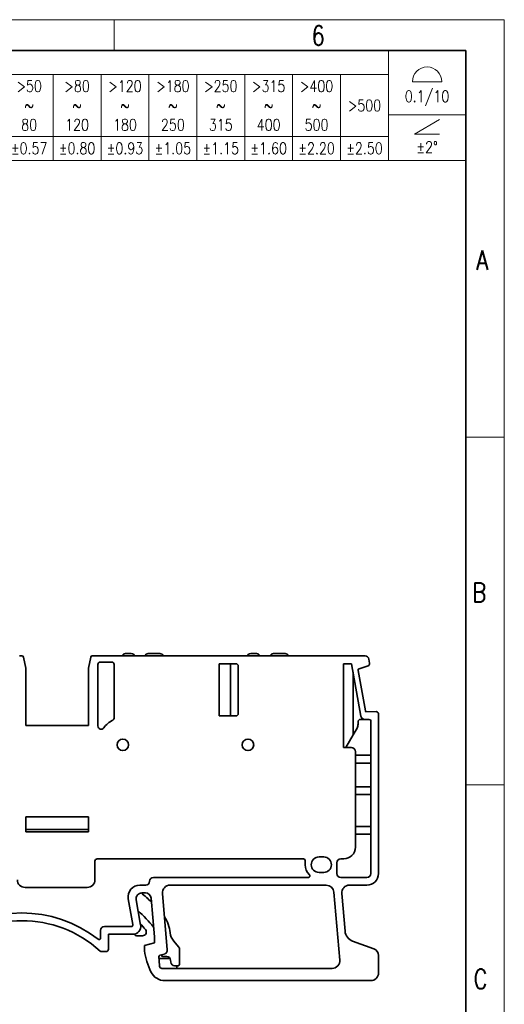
# Model space of a CAD drawing. Header units: millimetres. Extents: x 6 to 292, y 5 to 204.
# Tile 24 of 24: x 229 to 292, y 77 to 204. Entities that reach past the tile are written whole.
import ezdxf

# ---------------------------------------------------------------- set-up
doc = ezdxf.new("R2010")
doc.units = ezdxf.units.MM
for name, color, linetype in [('TEXT', 7, 'Continuous'), ('可见', 7, 'Continuous'), ('图框', 7, 'Continuous'), ('细实线', 7, 'Continuous'), ('轮廓线', 7, 'Continuous')]:
    doc.layers.add(name, color=color, linetype=linetype)
doc.layers.add('尺寸层', color=5, linetype='Continuous', lineweight=13)
doc.styles.add('SEACAD_romans_shx', font='romans.shx')

# ---------------------------------------------------------------- blocks, each defined once
blk = doc.blocks.new('Customer-Product-technical')
at = {"layer": '细实线', "color": 7, "linetype": 'Continuous', "lineweight": 13}
for p, q in [((-96.8, 0), (0, 0)), ((-96.8, 0), (-96.8, -14.2)), ((-10, 0), (-10, -14.2)), ((0, 0), (0, -14.2)), ((-96.8, -3.1), (-10, -3.1)), ((-90.6, -3.1), (-90.6, -14.2)), ((-84.4, -3.1), (-84.4, -14.2)), ((-78.2, -3.1), (-78.2, -14.2)), ((-72, -3.1), (-72, -14.2)), ((-65.8, -3.1), (-65.8, -14.2)), ((-59.6, -3.1), (-59.6, -14.2)), ((-53.4, -3.1), (-53.4, -14.2)), ((-47.2, -3.1), (-47.2, -14.2)), ((-41, -3.1), (-41, -14.2)), ((-34.8, -3.1), (-34.8, -14.2)), ((-28.6, -3.1), (-28.6, -14.2)), ((-22.4, -3.1), (-22.4, -14.2)), ((-16.2, -3.1), (-16.2, -14.2)), ((-6.9, -4.02), (-3.1, -4.02)), ((-10, -8.29), (0, -8.29)), ((-6.63, -10.79), (-3.37, -8.9)), ((-96.8, -11.1), (-10, -11.1)), ((-3.37, -10.79), (-6.63, -10.79)), ((-96.8, -14.2), (0, -14.2))]:
    blk.add_line(p, q, dxfattribs=at)
blk.add_arc((-5, -4.02), 1.9, 0, 180, dxfattribs=at)
at = {"layer": 'TEXT', "char_height": 1.5, "attachment_point": 5, "style": 'SEACAD_romans_shx'}
for s, insert, width in [('{\\fromans|b0||i0||c0|p34;\\C7;\\H1.5;\\W0.752; 未注公差/General tolerances(mm)}', (-81.07, -1.43), 31.4531), ('{\\fromans|b0||i0||c0|p34;\\C7;\\H1.5;\\W0.8;0\\P}{\\fromans|b0||i0||c0|p34;\\C7;\\H1.5;\\W0.8;~\\P}{\\fromans|b0||i0||c0|p34;\\C7;\\H1.5;\\W0.8;3}', (-93.7, -7.1), 6.08), ('{\\fromans|b0||i0||c0|p34;\\C7;\\H1.5;\\W0.8;>3\\P}{\\fromans|b0||i0||c0|p34;\\C7;\\H1.5;\\W0.8;~\\P}{\\fromans|b0||i0||c0|p34;\\C7;\\H1.5;\\W0.8;6}', (-87.5, -7.1), 6.08), ('{\\fromans|b0||i0||c0|p34;\\C7;\\H1.5;\\W0.8;>6\\P}{\\fromans|b0||i0||c0|p34;\\C7;\\H1.5;\\W0.8;~\\P}{\\fromans|b0||i0||c0|p34;\\C7;\\H1.5;\\W0.8;10}', (-81.3, -7.1), 6.08), ('{\\fromans|b0||i0||c0|p34;\\C7;\\H1.5;\\W0.8;>10\\P}{\\fromans|b0||i0||c0|p34;\\C7;\\H1.5;\\W0.8;~\\P}{\\fromans|b0||i0||c0|p34;\\C7;\\H1.5;\\W0.8;18}', (-75.1, -7.1), 6.08), ('{\\fromans|b0||i0||c0|p34;\\C7;\\H1.5;\\W0.8;>18\\P}{\\fromans|b0||i0||c0|p34;\\C7;\\H1.5;\\W0.8;~\\P}{\\fromans|b0||i0||c0|p34;\\C7;\\H1.5;\\W0.8;30}', (-68.9, -7.1), 6.08), ('{\\fromans|b0||i0||c0|p34;\\C7;\\H1.5;\\W0.8;>30\\P}{\\fromans|b0||i0||c0|p34;\\C7;\\H1.5;\\W0.8;~\\P}{\\fromans|b0||i0||c0|p34;\\C7;\\H1.5;\\W0.8;50}', (-62.7, -7.1), 6.08), ('{\\fromans|b0||i0||c0|p34;\\C7;\\H1.5;\\W0.8;>50\\P}{\\fromans|b0||i0||c0|p34;\\C7;\\H1.5;\\W0.8;~\\P}{\\fromans|b0||i0||c0|p34;\\C7;\\H1.5;\\W0.8;80}', (-56.5, -7.1), 6.08), ('{\\fromans|b0||i0||c0|p34;\\C7;\\H1.5;\\W0.8;>80\\P}{\\fromans|b0||i0||c0|p34;\\C7;\\H1.5;\\W0.8;~\\P}{\\fromans|b0||i0||c0|p34;\\C7;\\H1.5;\\W0.8;120}', (-50.3, -7.1), 6.08), ('{\\fromans|b0||i0||c0|p34;\\C7;\\H1.5;\\W0.8;>120\\P}{\\fromans|b0||i0||c0|p34;\\C7;\\H1.5;\\W0.8;~\\P}{\\fromans|b0||i0||c0|p34;\\C7;\\H1.5;\\W0.8;180}', (-44.1, -7.1), 6.08), ('{\\fromans|b0||i0||c0|p34;\\C7;\\H1.5;\\W0.8;>180\\P}{\\fromans|b0||i0||c0|p34;\\C7;\\H1.5;\\W0.8;~\\P}{\\fromans|b0||i0||c0|p34;\\C7;\\H1.5;\\W0.8;250}', (-37.9, -7.1), 6.08), ('{\\fromans|b0||i0||c0|p34;\\C7;\\H1.5;\\W0.8;>250\\P}{\\fromans|b0||i0||c0|p34;\\C7;\\H1.5;\\W0.8;~\\P}{\\fromans|b0||i0||c0|p34;\\C7;\\H1.5;\\W0.8;315}', (-31.7, -7.1), 6.08), ('{\\fromans|b0||i0||c0|p34;\\C7;\\H1.5;\\W0.8;>315\\P}{\\fromans|b0||i0||c0|p34;\\C7;\\H1.5;\\W0.8;~\\P}{\\fromans|b0||i0||c0|p34;\\C7;\\H1.5;\\W0.8;400}', (-25.5, -7.1), 6.08), ('{\\fromans|b0||i0||c0|p34;\\C7;\\H1.5;\\W0.8;>400\\P}{\\fromans|b0||i0||c0|p34;\\C7;\\H1.5;\\W0.8;~\\P}{\\fromans|b0||i0||c0|p34;\\C7;\\H1.5;\\W0.8;500}', (-19.3, -7.1), 6.08), ('{\\fromans|b0||i0||c0|p34;\\C7;\\H1.5;\\W0.8;>500}', (-13.1, -7.1), 6.08), ('{\\fromans|b0||i0||c0|p34;\\C7;\\H1.5;\\W0.8;0.1/10}', (-5, -6.16), 10), ('{\\fromans|b0||i0||c0|p34;\\C7;\\H1.5;\\W0.8;±0.12}', (-93.7, -12.65), 6.5796), ('{\\fromans|b0||i0||c0|p34;\\C7;\\H1.5;\\W0.8;±0.18}', (-87.5, -12.65), 6.5796), ('{\\fromans|b0||i0||c0|p34;\\C7;\\H1.5;\\W0.8;±0.22}', (-81.3, -12.65), 6.5796), ('{\\fromans|b0||i0||c0|p34;\\C7;\\H1.5;\\W0.8;±0.26}', (-75.1, -12.65), 6.5796), ('{\\fromans|b0||i0||c0|p34;\\C7;\\H1.5;\\W0.8;±0.31}', (-68.9, -12.65), 6.5796), ('{\\fromans|b0||i0||c0|p34;\\C7;\\H1.5;\\W0.8;±0.37}', (-62.7, -12.65), 6.5796), ('{\\fromans|b0||i0||c0|p34;\\C7;\\H1.5;\\W0.8;±0.57}', (-56.5, -12.65), 6.5796), ('{\\fromans|b0||i0||c0|p34;\\C7;\\H1.5;\\W0.8;±0.80}', (-50.3, -12.65), 6.5796), ('{\\fromans|b0||i0||c0|p34;\\C7;\\H1.5;\\W0.8;±0.93}', (-44.1, -12.65), 6.5796), ('{\\fromans|b0||i0||c0|p34;\\C7;\\H1.5;\\W0.8;±1.05}', (-37.9, -12.65), 6.5796), ('{\\fromans|b0||i0||c0|p34;\\C7;\\H1.5;\\W0.8;±1.15}', (-31.7, -12.65), 6.5796), ('{\\fromans|b0||i0||c0|p34;\\C7;\\H1.5;\\W0.8;±1.60}', (-25.5, -12.65), 6.5796), ('{\\fromans|b0||i0||c0|p34;\\C7;\\H1.5;\\W0.8;±2.20}', (-19.3, -12.65), 6.5796), ('{\\fromans|b0||i0||c0|p34;\\C7;\\H1.5;\\W0.8;±2.50}', (-13.1, -12.65), 6.5796), ('{\\fromans|b0||i0||c0|p34;\\C7;\\H1.5;\\W0.8;±2°}', (-5, -12.49), 10)]:
    blk.add_mtext(s, dxfattribs=dict(at, insert=insert, width=width))
blk = doc.blocks.new('SE5')
at = {"layer": '可见', "color": 7, "linetype": 'Continuous', "lineweight": 35}
for p, q in [((229.57, 121.69), (229.27, 121.69)), ((230.07, 120.09), (229.77, 121.53)), ((238.17, 120.09), (238.48, 121.53)), ((238.47, 121.53), (238.47, 121.51)), ((238.48, 121.52), (238.48, 121.53)), ((273.98, 121.69), (238.67, 121.69)), ((242.97, 121.99), (243.72, 121.99)), ((245.92, 121.99), (247.42, 121.99)), ((259.17, 121.99), (259.92, 121.99)), ((262.12, 121.99), (263.62, 121.99)), ((274.56, 120.75), (274.47, 121.28)), ((230.07, 112.69), (230.07, 120.09)), ((238.17, 120.09), (238.17, 112.69)), ((239.4, 112.63), (239.4, 120.59)), ((239.7, 120.89), (241.2, 120.89)), ((241.5, 120.59), (241.5, 113.66)), ((255.08, 120.69), (257.27, 120.69)), ((255.08, 113.94), (255.08, 120.69)), ((256.57, 113.94), (256.57, 120.69)), ((257.57, 120.39), (257.57, 114.24)), ((271.2, 109.83), (271.2, 120.69)), ((271.2, 120.69), (272.24, 120.69)), ((272.24, 120.69), (273.43, 113.9)), ((273.1, 119.98), (274.36, 120.41)), ((274.02, 114.61), (273.1, 119.83)), ((272.43, 111.48), (272.43, 119.61)), ((257.27, 113.94), (255.08, 113.94)), ((273.93, 113.49), (273.37, 113.49)), ((273.93, 113.49), (274.52, 113.49)), ((275.41, 114.49), (274.07, 114.47)), ((275.72, 114.16), (275.71, 114.25)), ((275.72, 93.54), (275.72, 114.16)), ((238.17, 112.69), (230.07, 112.69)), ((272.94, 112.37), (272.43, 111.48)), ((273.07, 112.87), (273.07, 113.19)), ((274.72, 113.29), (274.72, 93.54)), ((271.47, 109.83), (272.43, 111.48)), ((271.2, 109.83), (272.22, 109.83)), ((272.72, 96.94), (272.72, 109.33)), ((274.72, 108.84), (272.72, 108.84)), ((272.72, 107.84), (274.72, 107.84)), ((274.72, 104.76), (272.72, 104.76)), ((272.72, 103.76), (274.72, 103.76)), ((230.07, 98.96), (230.07, 100.9)), ((230.07, 100.9), (238.17, 100.9)), ((238.17, 100.9), (238.17, 98.96)), ((274.72, 99.64), (272.72, 99.64)), ((238.17, 99.24), (230.07, 99.24)), ((238.17, 98.96), (230.07, 98.96)), ((272.72, 98.64), (274.72, 98.64)), ((268.62, 95.69), (268.02, 95.69)), ((239.02, 92.74), (239.02, 95.14)), ((239.32, 95.44), (266.02, 95.44)), ((266.22, 94.69), (266.22, 95.24)), ((270.32, 93.54), (270.32, 94.94)), ((271.22, 95.44), (270.82, 95.44)), ((266.65, 93.04), (246.59, 93.04)), ((268.62, 93.69), (268.02, 93.69)), ((274.22, 93.04), (270.82, 93.04)), ((229.97, 91.74), (238.02, 91.74)), ((244.81, 92.04), (245.59, 92.04)), ((248.74, 92.04), (268.95, 92.04)), ((271.96, 92.04), (274.22, 92.04)), ((245.09, 91.04), (245.54, 91.04)), ((248.38, 83.66), (247.74, 90.95)), ((269.94, 91.13), (270.71, 82.35)), ((271.39, 86.08), (270.96, 90.95)), ((243.33, 90.28), (243.92, 86.93)), ((244.93, 86.87), (244.35, 90.16)), ((246.29, 90.36), (246.72, 85.35)), ((243.73, 86.69), (240.25, 86.69)), ((239.75, 85.2), (239.75, 86.19)), ((240.75, 83.74), (240.75, 85.69)), ((240.75, 85.69), (243.95, 85.69)), ((244.18, 85.69), (244.18, 85.72)), ((245.17, 85.49), (244.38, 85.49)), ((246.72, 84.59), (246.72, 85.35)), ((246.72, 84.59), (245.42, 84.24)), ((245.42, 83.54), (245.42, 84.24)), ((246.71, 84.59), (246.72, 84.93)), ((249.85, 84.05), (249.21, 84.8)), ((275.13, 83.8), (272.37, 84.8)), ((240.45, 83.44), (239.89, 83.44)), ((248.01, 83.13), (247.42, 82.98)), ((247.94, 82.8), (248.31, 82.8)), ((249.97, 83.73), (249.97, 81.82)), ((275.72, 80.69), (275.72, 82.95)), ((247.27, 82.76), (247.31, 82.29)), ((247.29, 82.54), (248.75, 82.54)), ((247.38, 81.54), (247.31, 82.29)), ((248.81, 82.35), (248.84, 82.08)), ((249.33, 81.62), (249.77, 81.62)), ((249.63, 81.62), (249.63, 81.27)), ((269.71, 81.27), (247.68, 81.27)), ((248.07, 79.69), (274.72, 79.69))]:
    blk.add_line(p, q, dxfattribs=at)
for centre in [(242.62, 110.19), (258.82, 110.19)]:
    blk.add_circle(centre, 0.75, dxfattribs=at)
for centre, radius, start, end in [((229.57, 121.49), 0.2, 11.9212, 90), ((238.67, 121.49), 0.2, 90, 168.0779), ((242.97, 121.49), 0.5, 90, 156.4218), ((243.72, 121.49), 0.5, 23.5782, 90), ((245.92, 121.49), 0.5, 90, 156.4218), ((247.42, 121.49), 0.5, 23.5782, 90), ((259.17, 121.49), 0.5, 90, 156.4218), ((259.92, 121.49), 0.5, 23.5782, 90), ((262.12, 121.49), 0.5, 90, 156.4218), ((263.62, 121.49), 0.5, 23.5782, 90), ((273.98, 121.19), 0.5, 10, 90), ((239.7, 120.59), 0.3, 90, 180), ((241.2, 120.59), 0.3, 0, 90), ((257.27, 120.39), 0.3, 0, 90), ((273.59, 119.92), 0.5, 172.7013, 190), ((274.27, 120.69), 0.3, 288.8, 10), ((242.82, 110.44), 3.3, 116.8436, 144.0345), ((241.2, 113.66), 0.3, 296.8436, 0), ((257.27, 114.24), 0.3, 270, 0), ((273.37, 113.19), 0.3, 90, 180), ((273.93, 113.99), 0.5, 190, 270), ((274.51, 114.7), 0.5, 190, 207.2987), ((274.52, 113.29), 0.2, 0, 90), ((275.41, 114.19), 0.3, 10, 91.2), ((239.82, 112.63), 0.417, 180, 324.0345), ((272.07, 112.87), 1, 330, 0), ((272.22, 109.33), 0.5, 0, 90), ((271.22, 96.94), 1.5, 270, 0), ((268.02, 94.69), 1, 90, 270), ((268.62, 94.69), 1, 270, 90), ((239.32, 95.14), 0.3, 90, 180), ((266.02, 95.24), 0.2, 0, 90), ((268.02, 94.69), 1.8, 180, 226.4688), ((270.82, 94.94), 0.5, 90, 180), ((246.59, 92.54), 0.5, 90, 180), ((266.65, 93.24), 0.2, 270, 46.4693), ((270.82, 93.54), 0.5, 180, 270), ((274.22, 93.54), 0.5, 270, 0), ((274.22, 93.54), 1.5, 270, 0), ((229.97, 92.74), 1, 180, 270), ((238.02, 92.74), 1, 270, 360), ((244.81, 90.54), 1.5, 90, 190), ((245.59, 92.54), 0.5, 270, 360), ((248.74, 91.04), 1, 90, 185), ((268.95, 91.04), 1, 5, 90), ((271.96, 91.04), 1, 90, 185), ((245.09, 90.29), 0.75, 90, 190), ((229.52, 72.44), 24.2, 46.0159, 50.212), ((245.54, 90.29), 0.75, 5, 90), ((229.57, 72.44), 16, 51.9703, 128.261), ((229.52, 72.44), 22.2, 39.6639, 47.212), ((243.78, 85.31), 5, 6.4979, 32.3625), ((229.57, 72.44), 15, 47.6091, 132.3909), ((240.25, 86.19), 0.5, 90, 180), ((243.73, 86.89), 0.2, 270, 10), ((243.95, 86.69), 1, 270, 10), ((229.52, 72.44), 21.2, 40.8885, 43.4913), ((244.38, 85.69), 0.2, 180, 270), ((245.17, 85.99), 0.5, 270, 40.8885), ((250.73, 86.1), 2, 186.4979, 220.5935), ((272.88, 86.21), 1.5, 185, 250), ((239.55, 85.2), 0.2, 231.9703, 0), ((239.89, 83.74), 0.3, 227.6091, 270), ((240.45, 83.74), 0.3, 270, 0), ((254.82, 84.96), 9.5, 188.5682, 205.8097), ((247.47, 82.78), 0.2, 105, 185.1484), ((247.94, 83.3), 0.5, 216.2426, 270), ((247.88, 83.62), 0.5, 285, 5), ((248.31, 82.3), 0.5, 5, 90), ((249.47, 83.73), 0.5, 0, 40.5935), ((274.82, 82.95), 0.9, 0, 70), ((247.68, 81.57), 0.3, 185.1484, 270), ((249.33, 82.12), 0.5, 185, 270), ((249.77, 81.82), 0.2, 270, 0), ((269.71, 82.27), 1, 270, 5), ((248.07, 81.69), 2, 205.8097, 270), ((274.72, 80.69), 1, 270, 0)]:
    blk.add_arc(centre, radius, start, end, dxfattribs=at)
blk = doc.blocks.new('A4-drawing_frame')
at = {"layer": '细实线', "color": 7, "linetype": 'Continuous', "lineweight": 13}
for p, q in [((-286.5, 199), (0, 199)), ((-50.5, 195), (-50.5, 199)), ((0, 0), (0, 199)), ((-5, 145), (0, 145)), ((-5, 100), (0, 100))]:
    blk.add_line(p, q, dxfattribs=at)
at = {"layer": '轮廓线', "color": 7, "linetype": 'Continuous', "lineweight": 35}
for p, q in [((-282, 195), (-5, 195)), ((-5, 195), (-5, 5))]:
    blk.add_line(p, q, dxfattribs=at)
at = {"layer": 'TEXT', "char_height": 2.5, "attachment_point": 8, "style": 'SEACAD_romans_shx'}
for s, insert, width in [('{\\fromans|b0||i0||c0|p34;\\C7;\\H2.5;\\W0.8;6}', (-24.09, 195.7), 1.8836), ('{\\fromans|b0||i0||c0|p34;\\C7;\\H2.5;\\W0.8;A}', (-2.87, 166.66), 1.7935), ('{\\fromans|b0||i0||c0|p34;\\C7;\\H2.5;\\W0.8;B}', (-3.26, 123.66), 2.3402), ('{\\fromans|b0||i0||c0|p34;\\C7;\\H2.5;\\W0.8;C}', (-3.09, 73.66), 2.3402)]:
    blk.add_mtext(s, dxfattribs=dict(at, insert=insert, width=width))

msp = doc.modelspace()

# ---------------------------------------------------------------- block references
at = {"layer": '图框', "color": 7}
msp.add_blockref('A4-drawing_frame', (292, 5), dxfattribs=at)
at = {"layer": '尺寸层'}
for name, p in [('Customer-Product-technical', (286.999, 200.001)), ('SE5', (0, 0))]:
    msp.add_blockref(name, p, dxfattribs=at)

doc.saveas('drawing.dxf')
